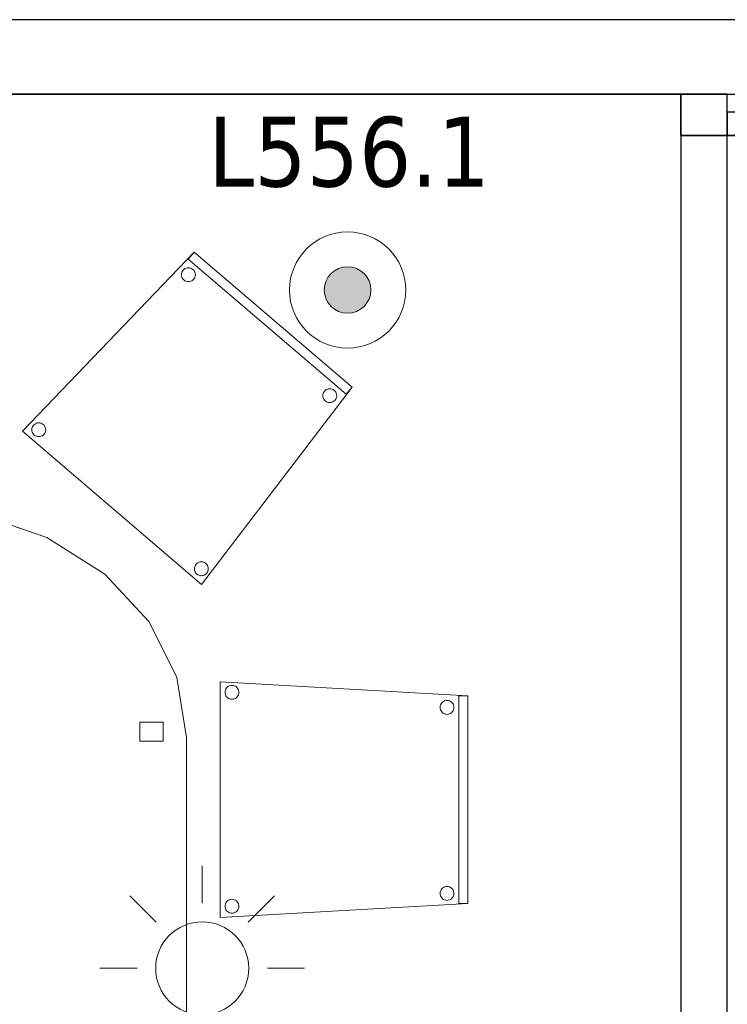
# Model space of a CAD drawing. Header units: metres. Extents: x 397.7 to 427.5, y 12.7 to 28.4.
# Tile 11 of 128: x 402.9 to 404.4, y 26.1 to 28.2. Entities that reach past the tile are written whole.
import ezdxf

# ---------------------------------------------------------------- set-up
doc = ezdxf.new("R2010")
doc.units = ezdxf.units.M
doc.layers.add('01_SUELOS', color=7, linetype='Continuous', lineweight=25, true_color=0x007f00)
for name, color, linetype, lineweight in [('02_MOBILIARIO', 7, 'Continuous', 18), ('A-DETL-____-MBND', 7, 'Continuous', 18), ('A-DETL-GENF-OTLN', 7, 'Continuous', 18), ('A-WALL-____-MCUT', 7, 'Continuous', 25), ('A-WALL-____-OTLN', 7, 'Continuous', 25), ('E-LITE-EQPM-IDEN', 7, 'Continuous', 30)]:
    doc.layers.add(name, color=color, linetype=linetype, lineweight=lineweight)
doc.styles.add('Tahoma_4', font='tahoma.ttf', dxfattribs={"height": 0.15})

# ---------------------------------------------------------------- blocks, each defined once
blk = doc.blocks.new('Family - Evans P5-151235-08_ENLLUMENAT_P5')
at = {"layer": 'A-WALL-____-MCUT', "color": 253, "true_color": 0xaaaaaa}
for p, q in [((2.821, 0.1), (0, 0.1)), ((2.821, 0), (2.821, 0.1)), ((0, 0), (2.821, 0))]:
    blk.add_line(p, q, dxfattribs=at)
at = {"layer": 'A-WALL-____-OTLN', "color": 253, "true_color": 0xaaaaaa}
for p, q in [((2.821, 0.1), (0, 0.1)), ((2.821, 0), (2.821, 0.1)), ((0, 0), (2.821, 0))]:
    blk.add_line(p, q, dxfattribs=at)
at = {"layer": 'A-WALL-____-OTLN', "color": 253, "lineweight": 18, "true_color": 0xaaaaaa}
blk.add_line((0, 0), (2.821, 0), dxfattribs=at)
blk = doc.blocks.new('Family - Evans P5-151523-08_ENLLUMENAT_P5')
at = {"layer": 'A-WALL-____-MCUT', "color": 253, "true_color": 0xaaaaaa}
for p, q in [((25.5877, 0.16), (0.0331, 0.16)), ((0, 0), (25.556, 0))]:
    blk.add_line(p, q, dxfattribs=at)
at = {"layer": 'A-WALL-____-OTLN', "color": 253, "true_color": 0xaaaaaa}
for p, q in [((25.5877, 0.16), (0.0331, 0.16)), ((0, 0), (25.556, 0))]:
    blk.add_line(p, q, dxfattribs=at)
at = {"layer": 'A-WALL-____-OTLN', "color": 253, "lineweight": 18, "true_color": 0xaaaaaa}
blk.add_line((0, 0), (25.556, 0), dxfattribs=at)
blk = doc.blocks.new('Family - Taula 200X120_P5-151650-08_ENLLUMENAT_P5')
at = {"layer": 'A-DETL-____-MBND', "color": 253, "true_color": 0xaaaaaa}
for p, q in [((0.3, 1.9196), (0.4447, 1.9692)), ((0.4447, 1.9692), (0.3, 1.9196)), ((0.4447, 1.9692), (0.5999, 1.9861)), ((0.5999, 1.9861), (0.4447, 1.9692)), ((0.5999, 1.9861), (0.7552, 1.9692)), ((0.7552, 1.9692), (0.5999, 1.9861)), ((0.7552, 1.9692), (0.8999, 1.9196)), ((0.8999, 1.9196), (0.7552, 1.9692)), ((0.1757, 1.8407), (0.3, 1.9196)), ((0.3, 1.9196), (0.1757, 1.8407)), ((0.8999, 1.9196), (1.0242, 1.8407)), ((1.0242, 1.8407), (0.8999, 1.9196)), ((0.0804, 1.7378), (0.1757, 1.8407)), ((0.1757, 1.8407), (0.0804, 1.7378)), ((1.0242, 1.8407), (1.1195, 1.7378)), ((1.1195, 1.7378), (1.0242, 1.8407)), ((0.0204, 1.6181), (0.0804, 1.7378)), ((0.0804, 1.7378), (0.0204, 1.6181)), ((1.1195, 1.7378), (1.1795, 1.6181)), ((1.1795, 1.6181), (1.1195, 1.7378)), ((0, 1.4896), (0.0204, 1.6181)), ((0.0204, 1.6181), (0, 1.4896)), ((1.1795, 1.6181), (1.1999, 1.4896)), ((1.1999, 1.4896), (1.1795, 1.6181)), ((0.0521, 1.4813), (0.0521, 1.5227)), ((0.0521, 1.5227), (0.1021, 1.5227)), ((0.1021, 1.5227), (0.0521, 1.5227)), ((0.0521, 1.5227), (0.0521, 1.4813)), ((0.1021, 1.5227), (0.1021, 1.4813)), ((0.1021, 1.4813), (0.1021, 1.5227)), ((1.0999, 1.4813), (1.0999, 1.5227)), ((1.0999, 1.5227), (1.1499, 1.5227)), ((1.1499, 1.5227), (1.0999, 1.5227)), ((1.0999, 1.5227), (1.0999, 1.4813)), ((1.1499, 1.5227), (1.1499, 1.4813)), ((1.1499, 1.4813), (1.1499, 1.5227)), ((0, 0.4965), (0, 1.4896)), ((0, 1.4896), (0, 0.4965)), ((1.1999, 1.4896), (1.1999, 0.4965)), ((1.1999, 0.4965), (1.1999, 1.4896)), ((0.1021, 1.4813), (0.0521, 1.4813)), ((0.0521, 1.4813), (0.1021, 1.4813)), ((1.1499, 1.4813), (1.0999, 1.4813)), ((1.0999, 1.4813), (1.1499, 1.4813)), ((0.0204, 0.368), (0, 0.4965)), ((0, 0.4965), (0.0204, 0.368)), ((0.0521, 0.4551), (0.0521, 0.4965)), ((0.0521, 0.4965), (0.1021, 0.4965)), ((0.1021, 0.4965), (0.0521, 0.4965)), ((0.0521, 0.4965), (0.0521, 0.4551)), ((0.1021, 0.4965), (0.1021, 0.4551)), ((0.1021, 0.4551), (0.1021, 0.4965)), ((1.0999, 0.4551), (1.0999, 0.4965)), ((1.0999, 0.4965), (1.1499, 0.4965)), ((1.1499, 0.4965), (1.0999, 0.4965)), ((1.0999, 0.4965), (1.0999, 0.4551)), ((1.1499, 0.4965), (1.1499, 0.4551)), ((1.1499, 0.4551), (1.1499, 0.4965)), ((1.1999, 0.4965), (1.1795, 0.368)), ((1.1795, 0.368), (1.1999, 0.4965)), ((0.1021, 0.4551), (0.0521, 0.4551)), ((0.0521, 0.4551), (0.1021, 0.4551)), ((1.1499, 0.4551), (1.0999, 0.4551)), ((1.0999, 0.4551), (1.1499, 0.4551)), ((0.0804, 0.2483), (0.0204, 0.368)), ((0.0204, 0.368), (0.0804, 0.2483)), ((1.1795, 0.368), (1.1195, 0.2483)), ((1.1195, 0.2483), (1.1795, 0.368)), ((0.1757, 0.1454), (0.0804, 0.2483)), ((0.0804, 0.2483), (0.1757, 0.1454)), ((1.1195, 0.2483), (1.0242, 0.1454)), ((1.0242, 0.1454), (1.1195, 0.2483)), ((0.3, 0.0665), (0.1757, 0.1454)), ((0.1757, 0.1454), (0.3, 0.0665)), ((1.0242, 0.1454), (0.8999, 0.0665)), ((0.8999, 0.0665), (1.0242, 0.1454)), ((0.4447, 0.0169), (0.3, 0.0665)), ((0.3, 0.0665), (0.4447, 0.0169)), ((0.8999, 0.0665), (0.7552, 0.0169)), ((0.7552, 0.0169), (0.8999, 0.0665)), ((0.5999, 0), (0.4447, 0.0169)), ((0.4447, 0.0169), (0.5999, 0)), ((0.7552, 0.0169), (0.5999, 0)), ((0.5999, 0), (0.7552, 0.0169))]:
    blk.add_line(p, q, dxfattribs=at)
blk = doc.blocks.new('Family - Cadira confident_P5-151692-08_ENLLUMENAT_P5')
at = {"layer": 'A-DETL-____-MBND', "color": 253, "true_color": 0xaaaaaa}
for p, q in [((0, 0.3293), (0.369, 0.7145)), ((0.369, 0.7145), (0, 0.3293)), ((0.356, 0.6993), (0.369, 0.7145)), ((0.369, 0.7145), (0.356, 0.6993)), ((0.6953, 0.409), (0.356, 0.6993)), ((0.356, 0.6993), (0.6953, 0.409)), ((0.369, 0.7145), (0.7083, 0.4242)), ((0.7083, 0.4242), (0.369, 0.7145)), ((0.369, 0.7145), (0.7083, 0.4242)), ((0.7083, 0.4242), (0.369, 0.7145)), ((0.3468, 0.6775), (0.349, 0.679)), ((0.349, 0.679), (0.3468, 0.6775)), ((0.349, 0.679), (0.3513, 0.6801)), ((0.3513, 0.6801), (0.349, 0.679)), ((0.3513, 0.6801), (0.3539, 0.6807)), ((0.3539, 0.6807), (0.3513, 0.6801)), ((0.3539, 0.6807), (0.3565, 0.6809)), ((0.3565, 0.6809), (0.3539, 0.6807)), ((0.3565, 0.6809), (0.3591, 0.6807)), ((0.3591, 0.6807), (0.3565, 0.6809)), ((0.3591, 0.6807), (0.3616, 0.68)), ((0.3616, 0.68), (0.3591, 0.6807)), ((0.3616, 0.68), (0.3639, 0.6789)), ((0.3639, 0.6789), (0.3616, 0.68)), ((0.3639, 0.6789), (0.366, 0.6773)), ((0.366, 0.6773), (0.3639, 0.6789)), ((0.3414, 0.6661), (0.3416, 0.6687)), ((0.3416, 0.6687), (0.3414, 0.6661)), ((0.3416, 0.6635), (0.3414, 0.6661)), ((0.3414, 0.6661), (0.3416, 0.6635)), ((0.3416, 0.6687), (0.3423, 0.6712)), ((0.3423, 0.6712), (0.3416, 0.6687)), ((0.3422, 0.661), (0.3416, 0.6635)), ((0.3416, 0.6635), (0.3422, 0.661)), ((0.3433, 0.6587), (0.3422, 0.661)), ((0.3422, 0.661), (0.3433, 0.6587)), ((0.3423, 0.6712), (0.3435, 0.6736)), ((0.3435, 0.6736), (0.3423, 0.6712)), ((0.3448, 0.6565), (0.3433, 0.6587)), ((0.3433, 0.6587), (0.3448, 0.6565)), ((0.3435, 0.6736), (0.345, 0.6757)), ((0.345, 0.6757), (0.3435, 0.6736)), ((0.3466, 0.6546), (0.3448, 0.6565)), ((0.3448, 0.6565), (0.3466, 0.6546)), ((0.345, 0.6757), (0.3468, 0.6775)), ((0.3468, 0.6775), (0.345, 0.6757)), ((0.366, 0.6773), (0.3679, 0.6755)), ((0.3679, 0.6755), (0.366, 0.6773)), ((0.3692, 0.6584), (0.3677, 0.6563)), ((0.3677, 0.6563), (0.3692, 0.6584)), ((0.3679, 0.6755), (0.3693, 0.6733)), ((0.3693, 0.6733), (0.3679, 0.6755)), ((0.3703, 0.6608), (0.3692, 0.6584)), ((0.3692, 0.6584), (0.3703, 0.6608)), ((0.3693, 0.6733), (0.3704, 0.671)), ((0.3704, 0.671), (0.3693, 0.6733)), ((0.371, 0.6633), (0.3703, 0.6608)), ((0.3703, 0.6608), (0.371, 0.6633)), ((0.3704, 0.671), (0.3711, 0.6685)), ((0.3711, 0.6685), (0.3704, 0.671)), ((0.3713, 0.6659), (0.371, 0.6633)), ((0.371, 0.6633), (0.3713, 0.6659)), ((0.3711, 0.6685), (0.3713, 0.6659)), ((0.3713, 0.6659), (0.3711, 0.6685)), ((0.3487, 0.6531), (0.3466, 0.6546)), ((0.3466, 0.6546), (0.3487, 0.6531)), ((0.3511, 0.652), (0.3487, 0.6531)), ((0.3487, 0.6531), (0.3511, 0.652)), ((0.3536, 0.6513), (0.3511, 0.652)), ((0.3511, 0.652), (0.3536, 0.6513)), ((0.3562, 0.6511), (0.3536, 0.6513)), ((0.3536, 0.6513), (0.3562, 0.6511)), ((0.3588, 0.6513), (0.3562, 0.6511)), ((0.3562, 0.6511), (0.3588, 0.6513)), ((0.3613, 0.6519), (0.3588, 0.6513)), ((0.3588, 0.6513), (0.3613, 0.6519)), ((0.3637, 0.653), (0.3613, 0.6519)), ((0.3613, 0.6519), (0.3637, 0.653)), ((0.3658, 0.6545), (0.3637, 0.653)), ((0.3637, 0.653), (0.3658, 0.6545)), ((0.3677, 0.6563), (0.3658, 0.6545)), ((0.3658, 0.6545), (0.3677, 0.6563)), ((0.7083, 0.4242), (0.3849, 0)), ((0.3849, 0), (0.7083, 0.4242)), ((0.7083, 0.4242), (0.6953, 0.409)), ((0.6953, 0.409), (0.7083, 0.4242)), ((0.6453, 0.4061), (0.6456, 0.4087)), ((0.6456, 0.4087), (0.6453, 0.4061)), ((0.6455, 0.4035), (0.6453, 0.4061)), ((0.6453, 0.4061), (0.6455, 0.4035)), ((0.6462, 0.401), (0.6455, 0.4035)), ((0.6455, 0.4035), (0.6462, 0.401)), ((0.6456, 0.4087), (0.6463, 0.4112)), ((0.6463, 0.4112), (0.6456, 0.4087)), ((0.6463, 0.4112), (0.6474, 0.4136)), ((0.6474, 0.4136), (0.6463, 0.4112)), ((0.6474, 0.4136), (0.6489, 0.4157)), ((0.6489, 0.4157), (0.6474, 0.4136)), ((0.6489, 0.4157), (0.6508, 0.4175)), ((0.6508, 0.4175), (0.6489, 0.4157)), ((0.6508, 0.4175), (0.6529, 0.419)), ((0.6529, 0.419), (0.6508, 0.4175)), ((0.6529, 0.419), (0.6553, 0.4201)), ((0.6553, 0.4201), (0.6529, 0.419)), ((0.6553, 0.4201), (0.6578, 0.4207)), ((0.6578, 0.4207), (0.6553, 0.4201)), ((0.6578, 0.4207), (0.6604, 0.4209)), ((0.6604, 0.4209), (0.6578, 0.4207)), ((0.6604, 0.4209), (0.663, 0.4207)), ((0.663, 0.4207), (0.6604, 0.4209)), ((0.663, 0.4207), (0.6655, 0.42)), ((0.6655, 0.42), (0.663, 0.4207)), ((0.6655, 0.42), (0.6679, 0.4188)), ((0.6679, 0.4188), (0.6655, 0.42)), ((0.6679, 0.4188), (0.67, 0.4173)), ((0.67, 0.4173), (0.6679, 0.4188)), ((0.67, 0.4173), (0.6718, 0.4155)), ((0.6718, 0.4155), (0.67, 0.4173)), ((0.6718, 0.4155), (0.6733, 0.4133)), ((0.6733, 0.4133), (0.6718, 0.4155)), ((0.6733, 0.4133), (0.6744, 0.4109)), ((0.6744, 0.4109), (0.6733, 0.4133)), ((0.675, 0.4032), (0.6743, 0.4007)), ((0.6743, 0.4007), (0.675, 0.4032)), ((0.6744, 0.4109), (0.675, 0.4084)), ((0.675, 0.4084), (0.6744, 0.4109)), ((0.675, 0.4084), (0.6752, 0.4058)), ((0.6752, 0.4058), (0.675, 0.4084)), ((0.6752, 0.4058), (0.675, 0.4032)), ((0.675, 0.4032), (0.6752, 0.4058)), ((0.6473, 0.3986), (0.6462, 0.401)), ((0.6462, 0.401), (0.6473, 0.3986)), ((0.6487, 0.3965), (0.6473, 0.3986)), ((0.6473, 0.3986), (0.6487, 0.3965)), ((0.6506, 0.3946), (0.6487, 0.3965)), ((0.6487, 0.3965), (0.6506, 0.3946)), ((0.6527, 0.3931), (0.6506, 0.3946)), ((0.6506, 0.3946), (0.6527, 0.3931)), ((0.655, 0.392), (0.6527, 0.3931)), ((0.6527, 0.3931), (0.655, 0.392)), ((0.6575, 0.3913), (0.655, 0.392)), ((0.655, 0.392), (0.6575, 0.3913)), ((0.6601, 0.391), (0.6575, 0.3913)), ((0.6575, 0.3913), (0.6601, 0.391)), ((0.6627, 0.3912), (0.6601, 0.391)), ((0.6601, 0.391), (0.6627, 0.3912)), ((0.6652, 0.3919), (0.6627, 0.3912)), ((0.6627, 0.3912), (0.6652, 0.3919)), ((0.6676, 0.393), (0.6652, 0.3919)), ((0.6652, 0.3919), (0.6676, 0.393)), ((0.6698, 0.3944), (0.6676, 0.393)), ((0.6676, 0.393), (0.6698, 0.3944)), ((0.6716, 0.3963), (0.6698, 0.3944)), ((0.6698, 0.3944), (0.6716, 0.3963)), ((0.6731, 0.3984), (0.6716, 0.3963)), ((0.6716, 0.3963), (0.6731, 0.3984)), ((0.6743, 0.4007), (0.6731, 0.3984)), ((0.6731, 0.3984), (0.6743, 0.4007)), ((0.0207, 0.3378), (0.0219, 0.3402)), ((0.0219, 0.3402), (0.0207, 0.3378)), ((0.0219, 0.3402), (0.0234, 0.3423)), ((0.0234, 0.3423), (0.0219, 0.3402)), ((0.0234, 0.3423), (0.0252, 0.3441)), ((0.0252, 0.3441), (0.0234, 0.3423)), ((0.0252, 0.3441), (0.0274, 0.3456)), ((0.0274, 0.3456), (0.0252, 0.3441)), ((0.0274, 0.3456), (0.0297, 0.3467)), ((0.0297, 0.3467), (0.0274, 0.3456)), ((0.0297, 0.3467), (0.0323, 0.3473)), ((0.0323, 0.3473), (0.0297, 0.3467)), ((0.0323, 0.3473), (0.0349, 0.3475)), ((0.0349, 0.3475), (0.0323, 0.3473)), ((0.0349, 0.3475), (0.0375, 0.3473)), ((0.0375, 0.3473), (0.0349, 0.3475)), ((0.0375, 0.3473), (0.04, 0.3466)), ((0.04, 0.3466), (0.0375, 0.3473)), ((0.04, 0.3466), (0.0423, 0.3455)), ((0.0423, 0.3455), (0.04, 0.3466)), ((0.0423, 0.3455), (0.0444, 0.3439)), ((0.0444, 0.3439), (0.0423, 0.3455)), ((0.0444, 0.3439), (0.0463, 0.3421)), ((0.0463, 0.3421), (0.0444, 0.3439)), ((0.0463, 0.3421), (0.0477, 0.3399)), ((0.0477, 0.3399), (0.0463, 0.3421)), ((0.0477, 0.3399), (0.0488, 0.3376)), ((0.0488, 0.3376), (0.0477, 0.3399)), ((0.3849, 0), (0, 0.3293)), ((0, 0.3293), (0.3849, 0)), ((0.0198, 0.3327), (0.02, 0.3353)), ((0.02, 0.3353), (0.0198, 0.3327)), ((0.02, 0.3301), (0.0198, 0.3327)), ((0.0198, 0.3327), (0.02, 0.3301)), ((0.02, 0.3353), (0.0207, 0.3378)), ((0.0207, 0.3378), (0.02, 0.3353)), ((0.0206, 0.3276), (0.02, 0.3301)), ((0.02, 0.3301), (0.0206, 0.3276)), ((0.0217, 0.3252), (0.0206, 0.3276)), ((0.0206, 0.3276), (0.0217, 0.3252)), ((0.0232, 0.3231), (0.0217, 0.3252)), ((0.0217, 0.3252), (0.0232, 0.3231)), ((0.025, 0.3212), (0.0232, 0.3231)), ((0.0232, 0.3231), (0.025, 0.3212)), ((0.0271, 0.3197), (0.025, 0.3212)), ((0.025, 0.3212), (0.0271, 0.3197)), ((0.0295, 0.3186), (0.0271, 0.3197)), ((0.0271, 0.3197), (0.0295, 0.3186)), ((0.032, 0.3179), (0.0295, 0.3186)), ((0.0295, 0.3186), (0.032, 0.3179)), ((0.0346, 0.3177), (0.032, 0.3179)), ((0.032, 0.3179), (0.0346, 0.3177)), ((0.0372, 0.3179), (0.0346, 0.3177)), ((0.0346, 0.3177), (0.0372, 0.3179)), ((0.0397, 0.3185), (0.0372, 0.3179)), ((0.0372, 0.3179), (0.0397, 0.3185)), ((0.0421, 0.3196), (0.0397, 0.3185)), ((0.0397, 0.3185), (0.0421, 0.3196)), ((0.0442, 0.3211), (0.0421, 0.3196)), ((0.0421, 0.3196), (0.0442, 0.3211)), ((0.0461, 0.3229), (0.0442, 0.3211)), ((0.0442, 0.3211), (0.0461, 0.3229)), ((0.0476, 0.325), (0.0461, 0.3229)), ((0.0461, 0.3229), (0.0476, 0.325)), ((0.0487, 0.3273), (0.0476, 0.325)), ((0.0476, 0.325), (0.0487, 0.3273)), ((0.0494, 0.3299), (0.0487, 0.3273)), ((0.0487, 0.3273), (0.0494, 0.3299)), ((0.0488, 0.3376), (0.0495, 0.335)), ((0.0495, 0.335), (0.0488, 0.3376)), ((0.0497, 0.3324), (0.0494, 0.3299)), ((0.0494, 0.3299), (0.0497, 0.3324)), ((0.0495, 0.335), (0.0497, 0.3324)), ((0.0497, 0.3324), (0.0495, 0.335)), ((0.3714, 0.0412), (0.3729, 0.0433)), ((0.3729, 0.0433), (0.3714, 0.0412)), ((0.3729, 0.0433), (0.3748, 0.0451)), ((0.3748, 0.0451), (0.3729, 0.0433)), ((0.3748, 0.0451), (0.3769, 0.0466)), ((0.3769, 0.0466), (0.3748, 0.0451)), ((0.3769, 0.0466), (0.3793, 0.0476)), ((0.3793, 0.0476), (0.3769, 0.0466)), ((0.3793, 0.0476), (0.3818, 0.0483)), ((0.3818, 0.0483), (0.3793, 0.0476)), ((0.3818, 0.0483), (0.3844, 0.0485)), ((0.3844, 0.0485), (0.3818, 0.0483)), ((0.3844, 0.0485), (0.387, 0.0482)), ((0.387, 0.0482), (0.3844, 0.0485)), ((0.387, 0.0482), (0.3895, 0.0475)), ((0.3895, 0.0475), (0.387, 0.0482)), ((0.3895, 0.0475), (0.3919, 0.0464)), ((0.3919, 0.0464), (0.3895, 0.0475)), ((0.3919, 0.0464), (0.394, 0.0449)), ((0.394, 0.0449), (0.3919, 0.0464)), ((0.394, 0.0449), (0.3958, 0.0431)), ((0.3958, 0.0431), (0.394, 0.0449)), ((0.3958, 0.0431), (0.3973, 0.0409)), ((0.3973, 0.0409), (0.3958, 0.0431)), ((0.3693, 0.0337), (0.3696, 0.0363)), ((0.3696, 0.0363), (0.3693, 0.0337)), ((0.3695, 0.0311), (0.3693, 0.0337)), ((0.3693, 0.0337), (0.3695, 0.0311)), ((0.3702, 0.0286), (0.3695, 0.0311)), ((0.3695, 0.0311), (0.3702, 0.0286)), ((0.3696, 0.0363), (0.3703, 0.0388)), ((0.3703, 0.0388), (0.3696, 0.0363)), ((0.3713, 0.0262), (0.3702, 0.0286)), ((0.3702, 0.0286), (0.3713, 0.0262)), ((0.3703, 0.0388), (0.3714, 0.0412)), ((0.3714, 0.0412), (0.3703, 0.0388)), ((0.3727, 0.0241), (0.3713, 0.0262)), ((0.3713, 0.0262), (0.3727, 0.0241)), ((0.3746, 0.0222), (0.3727, 0.0241)), ((0.3727, 0.0241), (0.3746, 0.0222)), ((0.3767, 0.0207), (0.3746, 0.0222)), ((0.3746, 0.0222), (0.3767, 0.0207)), ((0.3938, 0.022), (0.3916, 0.0206)), ((0.3916, 0.0206), (0.3938, 0.022)), ((0.3956, 0.0238), (0.3938, 0.022)), ((0.3938, 0.022), (0.3956, 0.0238)), ((0.3971, 0.026), (0.3956, 0.0238)), ((0.3956, 0.0238), (0.3971, 0.026)), ((0.3983, 0.0283), (0.3971, 0.026)), ((0.3971, 0.026), (0.3983, 0.0283)), ((0.3973, 0.0409), (0.3984, 0.0385)), ((0.3984, 0.0385), (0.3973, 0.0409)), ((0.399, 0.0308), (0.3983, 0.0283)), ((0.3983, 0.0283), (0.399, 0.0308)), ((0.3984, 0.0385), (0.399, 0.036)), ((0.399, 0.036), (0.3984, 0.0385)), ((0.399, 0.036), (0.3992, 0.0334)), ((0.3992, 0.0334), (0.399, 0.036)), ((0.3992, 0.0334), (0.399, 0.0308)), ((0.399, 0.0308), (0.3992, 0.0334)), ((0.379, 0.0196), (0.3767, 0.0207)), ((0.3767, 0.0207), (0.379, 0.0196)), ((0.3815, 0.0189), (0.379, 0.0196)), ((0.379, 0.0196), (0.3815, 0.0189)), ((0.3841, 0.0186), (0.3815, 0.0189)), ((0.3815, 0.0189), (0.3841, 0.0186)), ((0.3867, 0.0188), (0.3841, 0.0186)), ((0.3841, 0.0186), (0.3867, 0.0188)), ((0.3892, 0.0195), (0.3867, 0.0188)), ((0.3867, 0.0188), (0.3892, 0.0195)), ((0.3916, 0.0206), (0.3892, 0.0195)), ((0.3892, 0.0195), (0.3916, 0.0206))]:
    blk.add_line(p, q, dxfattribs=at)
blk = doc.blocks.new('Family - Paviment P5-151720-08_ENLLUMENAT_P5')
at = {"layer": '01_SUELOS', "color": 9, "true_color": 0xaad4aa}
for p, q in [((6.0418, 14.9576), (2.9635, 14.9576)), ((2.9635, 14.9576), (6.0418, 14.9576)), ((6.0418, 14.8688), (6.0418, 14.9576)), ((6.0418, 14.9576), (6.0418, 14.8688)), ((7.3418, 14.8688), (6.0418, 14.8688)), ((6.0418, 14.8688), (7.3418, 14.8688))]:
    blk.add_line(p, q, dxfattribs=at)
blk = doc.blocks.new('Family - Cadira confident_P5-151758-08_ENLLUMENAT_P5')
at = {"layer": 'A-DETL-____-MBND', "color": 253, "true_color": 0xaaaaaa}
for p, q in [((0, 0.5065), (0.5326, 0.4765)), ((0, 0), (0, 0.5065)), ((0.5326, 0.4765), (0, 0.5065)), ((0, 0.5065), (0, 0)), ((0.0104, 0.4868), (0.0111, 0.4893)), ((0.0111, 0.4893), (0.0104, 0.4868)), ((0.0111, 0.4893), (0.0122, 0.4917)), ((0.0122, 0.4917), (0.0111, 0.4893)), ((0.0122, 0.4917), (0.0137, 0.4938)), ((0.0137, 0.4938), (0.0122, 0.4917)), ((0.0137, 0.4938), (0.0155, 0.4957)), ((0.0155, 0.4957), (0.0137, 0.4938)), ((0.0155, 0.4957), (0.0176, 0.4972)), ((0.0176, 0.4972), (0.0155, 0.4957)), ((0.0176, 0.4972), (0.02, 0.4983)), ((0.02, 0.4983), (0.0176, 0.4972)), ((0.02, 0.4983), (0.0225, 0.4989)), ((0.0225, 0.4989), (0.02, 0.4983)), ((0.0225, 0.4989), (0.0251, 0.4992)), ((0.0251, 0.4992), (0.0225, 0.4989)), ((0.0251, 0.4992), (0.0277, 0.4989)), ((0.0277, 0.4989), (0.0251, 0.4992)), ((0.0277, 0.4989), (0.0302, 0.4983)), ((0.0302, 0.4983), (0.0277, 0.4989)), ((0.0302, 0.4983), (0.0326, 0.4972)), ((0.0326, 0.4972), (0.0302, 0.4983)), ((0.0326, 0.4972), (0.0347, 0.4957)), ((0.0347, 0.4957), (0.0326, 0.4972)), ((0.0347, 0.4957), (0.0365, 0.4938)), ((0.0365, 0.4938), (0.0347, 0.4957)), ((0.0365, 0.4938), (0.038, 0.4917)), ((0.038, 0.4917), (0.0365, 0.4938)), ((0.038, 0.4917), (0.0391, 0.4893)), ((0.0391, 0.4893), (0.038, 0.4917)), ((0.0391, 0.4893), (0.0398, 0.4868)), ((0.0398, 0.4868), (0.0391, 0.4893)), ((0.0102, 0.4842), (0.0104, 0.4868)), ((0.0104, 0.4868), (0.0102, 0.4842)), ((0.0104, 0.4816), (0.0102, 0.4842)), ((0.0102, 0.4842), (0.0104, 0.4816)), ((0.0111, 0.4791), (0.0104, 0.4816)), ((0.0104, 0.4816), (0.0111, 0.4791)), ((0.0122, 0.4768), (0.0111, 0.4791)), ((0.0111, 0.4791), (0.0122, 0.4768)), ((0.0137, 0.4746), (0.0122, 0.4768)), ((0.0122, 0.4768), (0.0137, 0.4746)), ((0.0155, 0.4728), (0.0137, 0.4746)), ((0.0137, 0.4746), (0.0155, 0.4728)), ((0.0176, 0.4713), (0.0155, 0.4728)), ((0.0155, 0.4728), (0.0176, 0.4713)), ((0.02, 0.4702), (0.0176, 0.4713)), ((0.0176, 0.4713), (0.02, 0.4702)), ((0.0225, 0.4695), (0.02, 0.4702)), ((0.02, 0.4702), (0.0225, 0.4695)), ((0.0251, 0.4693), (0.0225, 0.4695)), ((0.0225, 0.4695), (0.0251, 0.4693)), ((0.0277, 0.4695), (0.0251, 0.4693)), ((0.0251, 0.4693), (0.0277, 0.4695)), ((0.0302, 0.4702), (0.0277, 0.4695)), ((0.0277, 0.4695), (0.0302, 0.4702)), ((0.0326, 0.4713), (0.0302, 0.4702)), ((0.0302, 0.4702), (0.0326, 0.4713)), ((0.0347, 0.4728), (0.0326, 0.4713)), ((0.0326, 0.4713), (0.0347, 0.4728)), ((0.0365, 0.4746), (0.0347, 0.4728)), ((0.0347, 0.4728), (0.0365, 0.4746)), ((0.038, 0.4768), (0.0365, 0.4746)), ((0.0365, 0.4746), (0.038, 0.4768)), ((0.0391, 0.4791), (0.038, 0.4768)), ((0.038, 0.4768), (0.0391, 0.4791)), ((0.0398, 0.4816), (0.0391, 0.4791)), ((0.0391, 0.4791), (0.0398, 0.4816)), ((0.0398, 0.4868), (0.04, 0.4842)), ((0.04, 0.4842), (0.0398, 0.4868)), ((0.04, 0.4842), (0.0398, 0.4816)), ((0.0398, 0.4816), (0.04, 0.4842)), ((0.48, 0.4648), (0.4824, 0.4659)), ((0.4824, 0.4659), (0.48, 0.4648)), ((0.4824, 0.4659), (0.4849, 0.4666)), ((0.4849, 0.4666), (0.4824, 0.4659)), ((0.4849, 0.4666), (0.4875, 0.4668)), ((0.4875, 0.4668), (0.4849, 0.4666)), ((0.4875, 0.4668), (0.4901, 0.4666)), ((0.4901, 0.4666), (0.4875, 0.4668)), ((0.4901, 0.4666), (0.4926, 0.4659)), ((0.4926, 0.4659), (0.4901, 0.4666)), ((0.4926, 0.4659), (0.495, 0.4648)), ((0.495, 0.4648), (0.4926, 0.4659)), ((0.5126, 0.03), (0.5126, 0.4765)), ((0.5126, 0.4765), (0.5326, 0.4765)), ((0.5126, 0.4765), (0.5126, 0.03)), ((0.5326, 0.4765), (0.5126, 0.4765)), ((0.5326, 0.4765), (0.5326, 0.03)), ((0.5326, 0.03), (0.5326, 0.4765)), ((0.5326, 0.4765), (0.5326, 0.03)), ((0.5326, 0.03), (0.5326, 0.4765)), ((0.4726, 0.4519), (0.4728, 0.4545)), ((0.4728, 0.4545), (0.4726, 0.4519)), ((0.4728, 0.4493), (0.4726, 0.4519)), ((0.4726, 0.4519), (0.4728, 0.4493)), ((0.4728, 0.4545), (0.4735, 0.457)), ((0.4735, 0.457), (0.4728, 0.4545)), ((0.4735, 0.4468), (0.4728, 0.4493)), ((0.4728, 0.4493), (0.4735, 0.4468)), ((0.4735, 0.457), (0.4746, 0.4593)), ((0.4746, 0.4593), (0.4735, 0.457)), ((0.4746, 0.4444), (0.4735, 0.4468)), ((0.4735, 0.4468), (0.4746, 0.4444)), ((0.4746, 0.4593), (0.4761, 0.4615)), ((0.4761, 0.4615), (0.4746, 0.4593)), ((0.4761, 0.4615), (0.4779, 0.4633)), ((0.4779, 0.4633), (0.4761, 0.4615)), ((0.4779, 0.4633), (0.48, 0.4648)), ((0.48, 0.4648), (0.4779, 0.4633)), ((0.495, 0.4648), (0.4971, 0.4633)), ((0.4971, 0.4633), (0.495, 0.4648)), ((0.4971, 0.4633), (0.4989, 0.4615)), ((0.4989, 0.4615), (0.4971, 0.4633)), ((0.4989, 0.4615), (0.5004, 0.4593)), ((0.5004, 0.4593), (0.4989, 0.4615)), ((0.5004, 0.4593), (0.5015, 0.457)), ((0.5015, 0.457), (0.5004, 0.4593)), ((0.5015, 0.4468), (0.5004, 0.4444)), ((0.5004, 0.4444), (0.5015, 0.4468)), ((0.5015, 0.457), (0.5022, 0.4545)), ((0.5022, 0.4545), (0.5015, 0.457)), ((0.5022, 0.4493), (0.5015, 0.4468)), ((0.5015, 0.4468), (0.5022, 0.4493)), ((0.5022, 0.4545), (0.5024, 0.4519)), ((0.5024, 0.4519), (0.5022, 0.4545)), ((0.5024, 0.4519), (0.5022, 0.4493)), ((0.5022, 0.4493), (0.5024, 0.4519)), ((0.4761, 0.4423), (0.4746, 0.4444)), ((0.4746, 0.4444), (0.4761, 0.4423)), ((0.4779, 0.4404), (0.4761, 0.4423)), ((0.4761, 0.4423), (0.4779, 0.4404)), ((0.48, 0.4389), (0.4779, 0.4404)), ((0.4779, 0.4404), (0.48, 0.4389)), ((0.4824, 0.4378), (0.48, 0.4389)), ((0.48, 0.4389), (0.4824, 0.4378)), ((0.4849, 0.4372), (0.4824, 0.4378)), ((0.4824, 0.4378), (0.4849, 0.4372)), ((0.4875, 0.4369), (0.4849, 0.4372)), ((0.4849, 0.4372), (0.4875, 0.4369)), ((0.4901, 0.4372), (0.4875, 0.4369)), ((0.4875, 0.4369), (0.4901, 0.4372)), ((0.4926, 0.4378), (0.4901, 0.4372)), ((0.4901, 0.4372), (0.4926, 0.4378)), ((0.495, 0.4389), (0.4926, 0.4378)), ((0.4926, 0.4378), (0.495, 0.4389)), ((0.4971, 0.4404), (0.495, 0.4389)), ((0.495, 0.4389), (0.4971, 0.4404)), ((0.4989, 0.4423), (0.4971, 0.4404)), ((0.4971, 0.4404), (0.4989, 0.4423)), ((0.5004, 0.4444), (0.4989, 0.4423)), ((0.4989, 0.4423), (0.5004, 0.4444)), ((0.4779, 0.0633), (0.48, 0.0648)), ((0.48, 0.0648), (0.4779, 0.0633)), ((0.48, 0.0648), (0.4824, 0.0659)), ((0.4824, 0.0659), (0.48, 0.0648)), ((0.4824, 0.0659), (0.4849, 0.0666)), ((0.4849, 0.0666), (0.4824, 0.0659)), ((0.4849, 0.0666), (0.4875, 0.0668)), ((0.4875, 0.0668), (0.4849, 0.0666)), ((0.4875, 0.0668), (0.4901, 0.0666)), ((0.4901, 0.0666), (0.4875, 0.0668)), ((0.4901, 0.0666), (0.4926, 0.0659)), ((0.4926, 0.0659), (0.4901, 0.0666)), ((0.4926, 0.0659), (0.495, 0.0648)), ((0.495, 0.0648), (0.4926, 0.0659)), ((0.495, 0.0648), (0.4971, 0.0633)), ((0.4971, 0.0633), (0.495, 0.0648)), ((0.4726, 0.0519), (0.4728, 0.0545)), ((0.4728, 0.0545), (0.4726, 0.0519)), ((0.4728, 0.0493), (0.4726, 0.0519)), ((0.4726, 0.0519), (0.4728, 0.0493)), ((0.4728, 0.0545), (0.4735, 0.057)), ((0.4735, 0.057), (0.4728, 0.0545)), ((0.4735, 0.0468), (0.4728, 0.0493)), ((0.4728, 0.0493), (0.4735, 0.0468)), ((0.4735, 0.057), (0.4746, 0.0593)), ((0.4746, 0.0593), (0.4735, 0.057)), ((0.4746, 0.0444), (0.4735, 0.0468)), ((0.4735, 0.0468), (0.4746, 0.0444)), ((0.4746, 0.0593), (0.4761, 0.0615)), ((0.4761, 0.0615), (0.4746, 0.0593)), ((0.4761, 0.0423), (0.4746, 0.0444)), ((0.4746, 0.0444), (0.4761, 0.0423)), ((0.4761, 0.0615), (0.4779, 0.0633)), ((0.4779, 0.0633), (0.4761, 0.0615)), ((0.4971, 0.0633), (0.4989, 0.0615)), ((0.4989, 0.0615), (0.4971, 0.0633)), ((0.4989, 0.0615), (0.5004, 0.0593)), ((0.5004, 0.0593), (0.4989, 0.0615)), ((0.5004, 0.0444), (0.4989, 0.0423)), ((0.4989, 0.0423), (0.5004, 0.0444)), ((0.5004, 0.0593), (0.5015, 0.057)), ((0.5015, 0.057), (0.5004, 0.0593)), ((0.5015, 0.0468), (0.5004, 0.0444)), ((0.5004, 0.0444), (0.5015, 0.0468)), ((0.5015, 0.057), (0.5022, 0.0545)), ((0.5022, 0.0545), (0.5015, 0.057)), ((0.5022, 0.0493), (0.5015, 0.0468)), ((0.5015, 0.0468), (0.5022, 0.0493)), ((0.5022, 0.0545), (0.5024, 0.0519)), ((0.5024, 0.0519), (0.5022, 0.0545)), ((0.5024, 0.0519), (0.5022, 0.0493)), ((0.5022, 0.0493), (0.5024, 0.0519)), ((0.5326, 0.03), (0, 0)), ((0, 0), (0.5326, 0.03)), ((0.0102, 0.0242), (0.0104, 0.0268)), ((0.0104, 0.0268), (0.0102, 0.0242)), ((0.0104, 0.0216), (0.0102, 0.0242)), ((0.0102, 0.0242), (0.0104, 0.0216)), ((0.0104, 0.0268), (0.0111, 0.0293)), ((0.0111, 0.0293), (0.0104, 0.0268)), ((0.0111, 0.0191), (0.0104, 0.0216)), ((0.0104, 0.0216), (0.0111, 0.0191)), ((0.0111, 0.0293), (0.0122, 0.0317)), ((0.0122, 0.0317), (0.0111, 0.0293)), ((0.0122, 0.0317), (0.0137, 0.0338)), ((0.0137, 0.0338), (0.0122, 0.0317)), ((0.0137, 0.0338), (0.0155, 0.0357)), ((0.0155, 0.0357), (0.0137, 0.0338)), ((0.0155, 0.0357), (0.0176, 0.0372)), ((0.0176, 0.0372), (0.0155, 0.0357)), ((0.0176, 0.0372), (0.02, 0.0383)), ((0.02, 0.0383), (0.0176, 0.0372)), ((0.02, 0.0383), (0.0225, 0.0389)), ((0.0225, 0.0389), (0.02, 0.0383)), ((0.0225, 0.0389), (0.0251, 0.0392)), ((0.0251, 0.0392), (0.0225, 0.0389)), ((0.0251, 0.0392), (0.0277, 0.0389)), ((0.0277, 0.0389), (0.0251, 0.0392)), ((0.0277, 0.0389), (0.0302, 0.0383)), ((0.0302, 0.0383), (0.0277, 0.0389)), ((0.0302, 0.0383), (0.0326, 0.0372)), ((0.0326, 0.0372), (0.0302, 0.0383)), ((0.0326, 0.0372), (0.0347, 0.0357)), ((0.0347, 0.0357), (0.0326, 0.0372)), ((0.0347, 0.0357), (0.0365, 0.0338)), ((0.0365, 0.0338), (0.0347, 0.0357)), ((0.0365, 0.0338), (0.038, 0.0317)), ((0.038, 0.0317), (0.0365, 0.0338)), ((0.038, 0.0317), (0.0391, 0.0293)), ((0.0391, 0.0293), (0.038, 0.0317)), ((0.0391, 0.0293), (0.0398, 0.0268)), ((0.0398, 0.0268), (0.0391, 0.0293)), ((0.0398, 0.0216), (0.0391, 0.0191)), ((0.0391, 0.0191), (0.0398, 0.0216)), ((0.0398, 0.0268), (0.04, 0.0242)), ((0.04, 0.0242), (0.0398, 0.0268)), ((0.04, 0.0242), (0.0398, 0.0216)), ((0.0398, 0.0216), (0.04, 0.0242)), ((0.4779, 0.0404), (0.4761, 0.0423)), ((0.4761, 0.0423), (0.4779, 0.0404)), ((0.48, 0.0389), (0.4779, 0.0404)), ((0.4779, 0.0404), (0.48, 0.0389)), ((0.4824, 0.0378), (0.48, 0.0389)), ((0.48, 0.0389), (0.4824, 0.0378)), ((0.4849, 0.0372), (0.4824, 0.0378)), ((0.4824, 0.0378), (0.4849, 0.0372)), ((0.4875, 0.0369), (0.4849, 0.0372)), ((0.4849, 0.0372), (0.4875, 0.0369)), ((0.4901, 0.0372), (0.4875, 0.0369)), ((0.4875, 0.0369), (0.4901, 0.0372)), ((0.4926, 0.0378), (0.4901, 0.0372)), ((0.4901, 0.0372), (0.4926, 0.0378)), ((0.495, 0.0389), (0.4926, 0.0378)), ((0.4926, 0.0378), (0.495, 0.0389)), ((0.4971, 0.0404), (0.495, 0.0389)), ((0.495, 0.0389), (0.4971, 0.0404)), ((0.4989, 0.0423), (0.4971, 0.0404)), ((0.4971, 0.0404), (0.4989, 0.0423)), ((0.5326, 0.03), (0.5126, 0.03)), ((0.5126, 0.03), (0.5326, 0.03)), ((0.0122, 0.0168), (0.0111, 0.0191)), ((0.0111, 0.0191), (0.0122, 0.0168)), ((0.0137, 0.0146), (0.0122, 0.0168)), ((0.0122, 0.0168), (0.0137, 0.0146)), ((0.0155, 0.0128), (0.0137, 0.0146)), ((0.0137, 0.0146), (0.0155, 0.0128)), ((0.0176, 0.0113), (0.0155, 0.0128)), ((0.0155, 0.0128), (0.0176, 0.0113)), ((0.02, 0.0102), (0.0176, 0.0113)), ((0.0176, 0.0113), (0.02, 0.0102)), ((0.0225, 0.0095), (0.02, 0.0102)), ((0.02, 0.0102), (0.0225, 0.0095)), ((0.0251, 0.0093), (0.0225, 0.0095)), ((0.0225, 0.0095), (0.0251, 0.0093)), ((0.0277, 0.0095), (0.0251, 0.0093)), ((0.0251, 0.0093), (0.0277, 0.0095)), ((0.0302, 0.0102), (0.0277, 0.0095)), ((0.0277, 0.0095), (0.0302, 0.0102)), ((0.0326, 0.0113), (0.0302, 0.0102)), ((0.0302, 0.0102), (0.0326, 0.0113)), ((0.0347, 0.0128), (0.0326, 0.0113)), ((0.0326, 0.0113), (0.0347, 0.0128)), ((0.0365, 0.0146), (0.0347, 0.0128)), ((0.0347, 0.0128), (0.0365, 0.0146)), ((0.038, 0.0168), (0.0365, 0.0146)), ((0.0365, 0.0146), (0.038, 0.0168)), ((0.0391, 0.0191), (0.038, 0.0168)), ((0.038, 0.0168), (0.0391, 0.0191))]:
    blk.add_line(p, q, dxfattribs=at)
blk = doc.blocks.new('Family - Evans P5-151964-08_ENLLUMENAT_P5')
at = {"layer": 'A-WALL-____-MCUT', "color": 253, "true_color": 0xaaaaaa}
for p, q in [((1.25, 0.05), (0, 0.05)), ((0, 0.05), (0, 0)), ((1.25, 0), (1.25, 0.05)), ((0, 0), (1.25, 0))]:
    blk.add_line(p, q, dxfattribs=at)
at = {"layer": 'A-WALL-____-OTLN', "color": 253, "true_color": 0xaaaaaa}
for p, q in [((1.25, 0.05), (0, 0.05)), ((0, 0.05), (0, 0)), ((1.25, 0), (1.25, 0.05)), ((0, 0), (1.25, 0))]:
    blk.add_line(p, q, dxfattribs=at)
at = {"layer": 'A-WALL-____-OTLN', "color": 253, "lineweight": 18, "true_color": 0xaaaaaa}
blk.add_line((0, 0), (1.25, 0), dxfattribs=at)
blk = doc.blocks.new('LONDR55-XX_ZZ-ARQ-CAA-M3D-Londres55_ifc-1-08_ENLLUMENAT_P5')
at = {"layer": '01_SUELOS', "color": 253, "lineweight": 18, "true_color": 0xaaaaaa}
blk.add_blockref('Family - Paviment P5-151720-08_ENLLUMENAT_P5', (398.2952, 13.1106), dxfattribs=at)
at = {"layer": '02_MOBILIARIO', "color": 253, "lineweight": 18, "true_color": 0xaaaaaa}
for name, p in [('Family - Cadira confident_P5-151692-08_ENLLUMENAT_P5', (402.922, 27.0139)), ('Family - Taula 200X120_P5-151650-08_ENLLUMENAT_P5', (402.0742, 25.1953)), ('Family - Cadira confident_P5-151758-08_ENLLUMENAT_P5', (403.3469, 26.2976))]:
    blk.add_blockref(name, p, dxfattribs=at)
at = {"layer": 'A-WALL-____-OTLN', "color": 253, "lineweight": 18, "true_color": 0xaaaaaa}
for name, p, rotation in [('Family - Evans P5-151523-08_ENLLUMENAT_P5', (426.8464, 28.2282), 180), ('Family - Evans P5-151235-08_ENLLUMENAT_P5', (404.437, 25.2472), 90)]:
    blk.add_blockref(name, p, dxfattribs=dict(at, rotation=rotation))
blk.add_blockref('Family - Evans P5-151964-08_ENLLUMENAT_P5', (404.437, 27.9795), dxfattribs=at)
blk = doc.blocks.new('ZYR_06_02_02 Down Superficie - L 03 D-326958-08_ENLLUMENAT_P5')
at = {"layer": 'A-DETL-GENF-OTLN', "true_color": 0x00c400}
blk.add_hatch(color=92, dxfattribs=at).paths.add_polyline_path([(0, -0.05), (0.0129, -0.0483), (0.025, -0.0433), (0.0354, -0.0354), (0.0433, -0.025), (0.0483, -0.0129), (0.05, 0), (0.0483, 0.0129), (0.0433, 0.025), (0.0354, 0.0354), (0.025, 0.0433), (0.0129, 0.0483), (0, 0.05), (-0.0129, 0.0483), (-0.025, 0.0433), (-0.0354, 0.0354), (-0.0433, 0.025), (-0.0483, 0.0129), (-0.05, 0), (-0.0483, -0.0129), (-0.0433, -0.025), (-0.0354, -0.0354), (-0.025, -0.0433), (-0.0129, -0.0483)])
at = {"layer": 'A-DETL-GENF-OTLN', "color": 92, "true_color": 0x00c400}
for radius in [0.125, 0.05]:
    blk.add_circle((0, 0), radius, dxfattribs=at)
for start, end in [(360, 180), (180, 360)]:
    blk.add_arc((0, 0), 0.05, start, end, dxfattribs=at)
blk = doc.blocks.new('ZYR_06_01 Detector Sostre - 07 Detector Luminic-846090-08_ENLLUMENAT_P5')
at = {"layer": 'A-DETL-GENF-OTLN', "color": 92, "true_color": 0x00c400}
for p, q in [((0, 0.14), (0, 0.22)), ((-0.099, 0.099), (-0.1556, 0.1556)), ((0.099, 0.099), (0.1556, 0.1556)), ((0.14, 0), (0.22, 0)), ((-0.14, 0), (-0.22, 0)), ((-0.099, -0.099), (-0.1556, -0.1556)), ((0.099, -0.099), (0.1556, -0.1556)), ((0, -0.14), (0, -0.22))]:
    blk.add_line(p, q, dxfattribs=at)
blk.add_circle((0, 0), 0.1, dxfattribs=at)

msp = doc.modelspace()

# ---------------------------------------------------------------- block references
at = {"lineweight": 5}
msp.add_blockref('LONDR55-XX_ZZ-ARQ-CAA-M3D-Londres55_ifc-1-08_ENLLUMENAT_P5', (0, 0), dxfattribs=at)
at = {"layer": 'A-DETL-GENF-OTLN', "color": 92, "true_color": 0x00c400}
for name, p in [('ZYR_06_02_02 Down Superficie - L 03 D-326958-08_ENLLUMENAT_P5', (403.6206, 27.647)), ('ZYR_06_01 Detector Sostre - 07 Detector Luminic-846090-08_ENLLUMENAT_P5', (403.3081, 26.1884))]:
    msp.add_blockref(name, p, dxfattribs=at)

# ---------------------------------------------------------------- texts
at = {"layer": 'E-LITE-EQPM-IDEN', "insert": (403.3214, 28.0195), "char_height": 0.15, "width": 0.721519, "attachment_point": 1, "style": 'Tahoma_4'}
msp.add_mtext('L556.1', dxfattribs=at)

doc.saveas('drawing.dxf')
